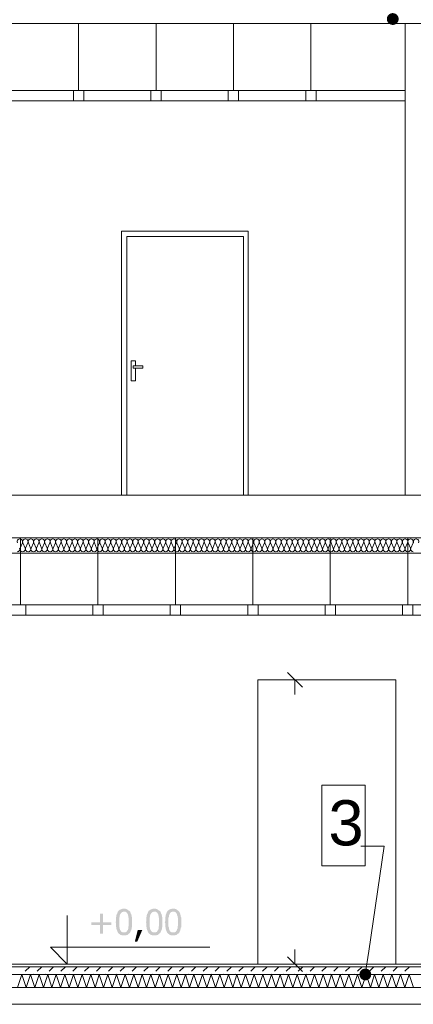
# Model space of a CAD drawing. Header units: millimetres. Extents: x 204754 to 499005, y -178579 to -103222.
# Tile 174 of 178: x 402583 to 405633, y -138877 to -131257. Entities that reach past the tile are written whole.
import ezdxf

# ---------------------------------------------------------------- set-up
doc = ezdxf.new("R2010")
doc.units = ezdxf.units.MM
doc.header["$MEASUREMENT"] = 0
doc.layers.get('0').update_dxf_attribs({"color": 252, "lineweight": 5})
for name, color, linetype, lineweight in [('830-G Teksty Etykiety_Nr_pióra__3', 252, 'Continuous', 5), ('Nowe_220-A Ściany', 252, 'Continuous', 5), ('Nowe_220-A Ściany_Nr_pióra__1', 252, 'Continuous', 5), ('Nowe_220-A Ściany_Nr_pióra__141', 252, 'Continuous', 5), ('Nowe_220-A Ściany_Nr_pióra__174', 252, 'Continuous', 5), ('Nowe_320-W Umeblowanie_Nr_pióra__103', 252, 'Continuous', 5), ('Nowe_820-G Rysunki Obrazki_Nr_pióra__1', 252, 'Continuous', 5), ('Nowe_820-G Rysunki Obrazki_Nr_pióra__3', 252, 'Continuous', 5), ('Nowe_Nowe_220(1)-A Ściany zewnętrzne_Nr_pióra__3', 252, 'Continuous', 5)]:
    doc.layers.add(name, color=color, linetype=linetype, lineweight=lineweight)
doc.styles.add('GENERATED_STYLE_1', font='arial.ttf')

# ---------------------------------------------------------------- blocks, each defined once
blk = doc.blocks.new('podkład 20251118')
at = {"layer": 'Nowe_820-G Rysunki Obrazki_Nr_pióra__1', "linetype": 'Continuous', "lineweight": 5}
for points in [[(403389.7, -138137.5), (403380.2, -138137.5), (403377, -138140.6), (403370.6, -138140.6), (403364.3, -138143.8), (403361.1, -138143.8), (403357.9, -138147), (403354.8, -138150.2), (403348.4, -138153.3), (403345.2, -138159.7), (403342.1, -138162.9), (403342.1, -138166), (403338.9, -138169.2), (403338.9, -138175.6), (403335.7, -138178.7), (403335.7, -138181.9), (403332.5, -138188.3), (403332.5, -138197.8), (403329.3, -138204.2), (403329.3, -138235.9), (403326.2, -138242.3), (403329.3, -138248.6), (403329.3, -138277.2), (403332.5, -138283.6), (403332.5, -138293.1), (403335.7, -138299.4), (403335.7, -138302.6), (403338.9, -138309), (403338.9, -138312.1), (403342.1, -138315.3), (403342.1, -138318.5), (403345.2, -138324.8), (403389.7, -138321.7), (403380.2, -138321.7), (403377, -138318.5), (403373.8, -138318.5), (403370.6, -138315.3), (403367.5, -138312.1), (403364.3, -138305.8), (403361.1, -138302.6), (403361.1, -138299.4), (403357.9, -138293.1), (403357.9, -138283.6), (403354.8, -138277.2), (403354.8, -138207.3), (403357.9, -138201), (403357.9, -138191.4), (403361.1, -138185.1), (403361.1, -138181.9), (403364.3, -138178.7), (403367.5, -138172.4), (403370.6, -138169.2), (403373.8, -138166), (403377, -138162.9), (403380.2, -138162.9), (403386.5, -138159.7), (403437.3, -138159.7), (403434.2, -138156.5), (403431, -138153.3), (403424.6, -138150.2), (403421.5, -138147), (403418.3, -138143.8), (403411.9, -138140.6), (403408.8, -138140.6), (403402.4, -138137.5), (403396, -138137.5)], [(403624.7, -138137.5), (403615.2, -138137.5), (403612, -138140.6), (403605.7, -138140.6), (403599.3, -138143.8), (403596.1, -138143.8), (403593, -138147), (403589.8, -138150.2), (403583.4, -138153.3), (403580.3, -138159.7), (403577.1, -138162.9), (403577.1, -138166), (403573.9, -138169.2), (403573.9, -138175.6), (403570.7, -138178.7), (403570.7, -138181.9), (403567.6, -138188.3), (403567.6, -138197.8), (403564.4, -138204.2), (403564.4, -138235.9), (403561.2, -138242.3), (403564.4, -138248.6), (403564.4, -138277.2), (403567.6, -138283.6), (403567.6, -138293.1), (403570.7, -138299.4), (403570.7, -138302.6), (403573.9, -138309), (403573.9, -138312.1), (403577.1, -138315.3), (403577.1, -138318.5), (403580.3, -138324.8), (403624.7, -138321.7), (403615.2, -138321.7), (403612, -138318.5), (403608.8, -138318.5), (403605.7, -138315.3), (403602.5, -138312.1), (403599.3, -138305.8), (403596.1, -138302.6), (403596.1, -138299.4), (403593, -138293.1), (403593, -138283.6), (403589.8, -138277.2), (403589.8, -138207.3), (403593, -138201), (403593, -138191.4), (403596.1, -138185.1), (403596.1, -138181.9), (403599.3, -138178.7), (403602.5, -138172.4), (403605.7, -138169.2), (403608.8, -138166), (403612, -138162.9), (403615.2, -138162.9), (403621.6, -138159.7), (403672.4, -138159.7), (403669.2, -138156.5), (403666, -138153.3), (403659.7, -138150.2), (403656.5, -138147), (403653.3, -138143.8), (403647, -138140.6), (403643.8, -138140.6), (403637.4, -138137.5), (403631.1, -138137.5)], [(403770.8, -138137.5), (403761.3, -138137.5), (403758.1, -138140.6), (403751.8, -138140.6), (403745.4, -138143.8), (403742.2, -138143.8), (403739.1, -138147), (403735.9, -138150.2), (403729.5, -138153.3), (403726.4, -138159.7), (403723.2, -138162.9), (403723.2, -138166), (403720, -138169.2), (403720, -138175.6), (403716.8, -138178.7), (403716.8, -138181.9), (403713.7, -138188.3), (403713.7, -138197.8), (403710.5, -138204.2), (403710.5, -138235.9), (403707.3, -138242.3), (403710.5, -138248.6), (403710.5, -138277.2), (403713.7, -138283.6), (403713.7, -138293.1), (403716.8, -138299.4), (403716.8, -138302.6), (403720, -138309), (403720, -138312.1), (403723.2, -138315.3), (403723.2, -138318.5), (403726.4, -138324.8), (403770.8, -138321.7), (403761.3, -138321.7), (403758.1, -138318.5), (403755, -138318.5), (403751.8, -138315.3), (403748.6, -138312.1), (403745.4, -138305.8), (403742.2, -138302.6), (403742.2, -138299.4), (403739.1, -138293.1), (403739.1, -138283.6), (403735.9, -138277.2), (403735.9, -138207.3), (403739.1, -138201), (403739.1, -138191.4), (403742.2, -138185.1), (403742.2, -138181.9), (403745.4, -138178.7), (403748.6, -138172.4), (403751.8, -138169.2), (403755, -138166), (403758.1, -138162.9), (403761.3, -138162.9), (403767.7, -138159.7), (403818.5, -138159.7), (403815.3, -138156.5), (403812.1, -138153.3), (403805.8, -138150.2), (403802.6, -138147), (403799.4, -138143.8), (403793.1, -138140.6), (403789.9, -138140.6), (403783.5, -138137.5), (403777.2, -138137.5)], [(403227.7, -138175.6), (403205.5, -138175.6), (403205.5, -138242.3), (403138.8, -138242.3), (403138.8, -138264.5), (403205.5, -138264.5), (403205.5, -138331.2), (403227.7, -138331.2), (403227.7, -138264.5), (403294.4, -138264.5), (403294.4, -138242.3), (403227.7, -138242.3)], [(403389.7, -138321.7), (403345.2, -138324.8), (403348.4, -138328), (403351.6, -138331.2), (403357.9, -138334.4), (403361.1, -138337.5), (403364.3, -138340.7), (403370.6, -138340.7), (403373.8, -138343.9), (403405.6, -138343.9), (403411.9, -138340.7), (403418.3, -138340.7), (403421.5, -138337.5), (403424.6, -138334.4), (403427.8, -138331.2), (403434.2, -138328), (403437.3, -138324.8), (403440.5, -138318.5), (403440.5, -138315.3), (403443.7, -138312.1), (403443.7, -138309), (403446.9, -138305.8), (403446.9, -138299.4), (403450, -138296.3), (403450, -138283.6), (403453.2, -138280.4), (403453.2, -138204.2), (403450, -138197.8), (403450, -138188.3), (403446.9, -138185.1), (403446.9, -138178.7), (403443.7, -138175.6), (403443.7, -138172.4), (403440.5, -138166), (403440.5, -138162.9), (403437.3, -138159.7), (403399.2, -138159.7), (403405.6, -138162.9), (403408.8, -138166), (403411.9, -138166), (403415.1, -138172.4), (403418.3, -138175.6), (403421.5, -138181.9), (403421.5, -138188.3), (403424.6, -138194.6), (403424.6, -138207.3), (403427.8, -138207.3), (403427.8, -138270.9), (403424.6, -138277.2), (403424.6, -138293.1), (403421.5, -138296.3), (403421.5, -138302.6), (403418.3, -138305.8), (403415.1, -138309), (403411.9, -138315.3), (403408.8, -138318.5), (403405.6, -138318.5), (403402.4, -138321.7)], [(403624.7, -138321.7), (403580.3, -138324.8), (403583.4, -138328), (403586.6, -138331.2), (403593, -138334.4), (403596.1, -138337.5), (403599.3, -138340.7), (403605.7, -138340.7), (403608.8, -138343.9), (403640.6, -138343.9), (403647, -138340.7), (403653.3, -138340.7), (403656.5, -138337.5), (403659.7, -138334.4), (403662.8, -138331.2), (403669.2, -138328), (403672.4, -138324.8), (403675.5, -138318.5), (403675.5, -138315.3), (403678.7, -138312.1), (403678.7, -138309), (403681.9, -138305.8), (403681.9, -138299.4), (403685.1, -138296.3), (403685.1, -138283.6), (403688.3, -138280.4), (403688.3, -138204.2), (403685.1, -138197.8), (403685.1, -138188.3), (403681.9, -138185.1), (403681.9, -138178.7), (403678.7, -138175.6), (403678.7, -138172.4), (403675.5, -138166), (403675.5, -138162.9), (403672.4, -138159.7), (403634.3, -138159.7), (403640.6, -138162.9), (403643.8, -138166), (403647, -138166), (403650.1, -138172.4), (403653.3, -138175.6), (403656.5, -138181.9), (403656.5, -138188.3), (403659.7, -138194.6), (403659.7, -138207.3), (403662.8, -138207.3), (403662.8, -138270.9), (403659.7, -138277.2), (403659.7, -138293.1), (403656.5, -138296.3), (403656.5, -138302.6), (403653.3, -138305.8), (403650.1, -138309), (403647, -138315.3), (403643.8, -138318.5), (403640.6, -138318.5), (403637.4, -138321.7)], [(403770.8, -138321.7), (403726.4, -138324.8), (403729.5, -138328), (403732.7, -138331.2), (403739.1, -138334.4), (403742.2, -138337.5), (403745.4, -138340.7), (403751.8, -138340.7), (403755, -138343.9), (403786.7, -138343.9), (403793.1, -138340.7), (403799.4, -138340.7), (403802.6, -138337.5), (403805.8, -138334.4), (403808.9, -138331.2), (403815.3, -138328), (403818.5, -138324.8), (403821.6, -138318.5), (403821.6, -138315.3), (403824.8, -138312.1), (403824.8, -138309), (403828, -138305.8), (403828, -138299.4), (403831.2, -138296.3), (403831.2, -138283.6), (403834.4, -138280.4), (403834.4, -138204.2), (403831.2, -138197.8), (403831.2, -138188.3), (403828, -138185.1), (403828, -138178.7), (403824.8, -138175.6), (403824.8, -138172.4), (403821.6, -138166), (403821.6, -138162.9), (403818.5, -138159.7), (403780.4, -138159.7), (403786.7, -138162.9), (403789.9, -138166), (403793.1, -138166), (403796.2, -138172.4), (403799.4, -138175.6), (403802.6, -138181.9), (403802.6, -138188.3), (403805.8, -138194.6), (403805.8, -138207.3), (403808.9, -138207.3), (403808.9, -138270.9), (403805.8, -138277.2), (403805.8, -138293.1), (403802.6, -138296.3), (403802.6, -138302.6), (403799.4, -138305.8), (403796.2, -138309), (403793.1, -138315.3), (403789.9, -138318.5), (403786.7, -138318.5), (403783.5, -138321.7)], [(403532.6, -138302.6), (403497.7, -138302.6), (403475.5, -138391.5), (403494.5, -138391.5)]]:
    blk.add_hatch(color=252, dxfattribs=at).paths.add_polyline_path(points)
at = {"color": 252, "linetype": 'Continuous', "lineweight": 5}
for p, q in [((404773, -136423.2), (404659, -136309.2)), ((404716, -136366.2), (404716, -136480.2)), ((404716, -138566.2), (404716, -138452.2)), ((404659, -138509.2), (404773, -138623.2)), ((405261, -138646.2), (405287.7, -138465.8))]:
    blk.add_line(p, q, dxfattribs=at)
at = {"color": 252, "lineweight": 5}
for p, q in [((404923.4, -137182.6), (405261, -137182.6)), ((404923.4, -137804.6), (404923.4, -137182.6)), ((405261, -137182.6), (405261, -137804.6)), ((405261, -137804.6), (404923.4, -137804.6))]:
    blk.add_line(p, q, dxfattribs=at)
at = {"color": 252, "linetype": 'Continuous', "lineweight": 5, "const_width": 45.6, "flags": 128}
for points in [[(405476.7, -131229.4, 1), (405470.1, -131274.5, 1)], [(405264.4, -138623.7, 1), (405257.7, -138668.8, 1)]]:
    blk.add_lwpolyline(points, format="xyb", close=True, dxfattribs=at)
at = {"layer": '830-G Teksty Etykiety_Nr_pióra__3', "color": 252, "linetype": 'Continuous', "lineweight": 5}
for p, q in [((404923.4, -137182.6), (405261, -137182.6)), ((404923.4, -137804.6), (404923.4, -137182.6)), ((405261, -137182.6), (405261, -137804.6)), ((405407.5, -137654.6), (405225.1, -137654.6)), ((405287.7, -138465.8), (405407.5, -137654.6)), ((405261, -137804.6), (404923.4, -137804.6))]:
    blk.add_line(p, q, dxfattribs=at)
at = {"layer": 'Nowe_220-A Ściany', "color": 252, "linetype": 'Continuous', "lineweight": 5}
for p, q in [((402626.6, -138621.2), (402661.6, -138586.2)), ((402718.5, -138621.2), (402753.5, -138586.2)), ((402810.4, -138621.2), (402845.4, -138586.2)), ((402902.4, -138621.2), (402937.4, -138586.2)), ((402994.3, -138621.2), (403029.3, -138586.2)), ((403086.2, -138621.2), (403121.2, -138586.2)), ((403178.1, -138621.2), (403213.1, -138586.2)), ((403270.1, -138621.2), (403305.1, -138586.2)), ((403362, -138621.2), (403397, -138586.2)), ((403453.9, -138621.2), (403488.9, -138586.2)), ((403545.8, -138621.2), (403580.8, -138586.2)), ((403637.8, -138621.2), (403672.7, -138586.2)), ((403729.7, -138621.2), (403764.7, -138586.2)), ((403821.6, -138621.2), (403856.6, -138586.2)), ((403913.5, -138621.2), (403948.5, -138586.2)), ((404005.5, -138621.2), (404040.4, -138586.2)), ((404097.4, -138621.2), (404132.4, -138586.2)), ((404189.3, -138621.2), (404224.3, -138586.2)), ((404281.2, -138621.2), (404316.2, -138586.2)), ((404373.2, -138621.2), (404408.1, -138586.2)), ((404465.1, -138621.2), (404500.1, -138586.2)), ((404557, -138621.2), (404592, -138586.2)), ((404648.9, -138621.2), (404683.9, -138586.2)), ((404740.9, -138621.2), (404775.8, -138586.2)), ((404832.8, -138621.2), (404867.8, -138586.2)), ((404924.7, -138621.2), (404959.7, -138586.2)), ((405016.6, -138621.2), (405051.6, -138586.2)), ((405108.5, -138621.2), (405143.5, -138586.2)), ((405200.5, -138621.2), (405235.5, -138586.2)), ((405292.4, -138621.2), (405327.4, -138586.2)), ((405384.3, -138621.2), (405419.3, -138586.2)), ((405476.2, -138621.2), (405511.2, -138586.2)), ((405568.2, -138621.2), (405603.1, -138586.2)), ((402601.6, -138646.2), (402603.6, -138644.2)), ((402693.5, -138646.2), (402695.5, -138644.2)), ((402785.4, -138646.2), (402787.5, -138644.2)), ((402877.4, -138646.2), (402879.4, -138644.2)), ((402969.3, -138646.2), (402971.3, -138644.2)), ((403061.2, -138646.2), (403063.2, -138644.2)), ((403153.1, -138646.2), (403155.2, -138644.2)), ((403245.1, -138646.2), (403247.1, -138644.2)), ((403337, -138646.2), (403339, -138644.2)), ((403428.9, -138646.2), (403430.9, -138644.2)), ((403520.8, -138646.2), (403522.9, -138644.2)), ((403612.7, -138646.2), (403614.8, -138644.2)), ((403704.7, -138646.2), (403706.7, -138644.2)), ((403796.6, -138646.2), (403798.6, -138644.2)), ((403888.5, -138646.2), (403890.6, -138644.2)), ((403980.4, -138646.2), (403982.5, -138644.2)), ((404072.4, -138646.2), (404074.4, -138644.2)), ((404164.3, -138646.2), (404166.3, -138644.2)), ((404256.2, -138646.2), (404258.3, -138644.2)), ((404348.1, -138646.2), (404350.2, -138644.2)), ((404440.1, -138646.2), (404442.1, -138644.2)), ((404532, -138646.2), (404534, -138644.2)), ((404623.9, -138646.2), (404625.9, -138644.2)), ((404715.8, -138646.2), (404717.9, -138644.2)), ((404807.8, -138646.2), (404809.8, -138644.2)), ((404899.7, -138646.2), (404901.7, -138644.2)), ((404991.6, -138646.2), (404993.6, -138644.2)), ((405083.5, -138646.2), (405085.6, -138644.2)), ((405175.5, -138646.2), (405177.5, -138644.2)), ((405267.4, -138646.2), (405269.4, -138644.2)), ((405359.3, -138646.2), (405361.3, -138644.2)), ((405451.2, -138646.2), (405453.3, -138644.2)), ((405543.1, -138646.2), (405545.2, -138644.2))]:
    blk.add_line(p, q, dxfattribs=at)
at = {"layer": 'Nowe_220-A Ściany_Nr_pióra__1', "color": 252, "linetype": 'Continuous', "lineweight": 5}
for p, q in [((410494.7, -138566.2), (401106, -138566.2)), ((410494.7, -138646.2), (401106, -138646.2)), ((401106, -138746.2), (410494.7, -138746.2))]:
    blk.add_line(p, q, dxfattribs=at)
at = {"layer": 'Nowe_220-A Ściany_Nr_pióra__141', "color": 252, "linetype": 'Continuous', "lineweight": 5}
blk.add_line((410494.7, -138586.2), (401106, -138586.2), dxfattribs=at)
at = {"layer": 'Nowe_220-A Ściany_Nr_pióra__174', "color": 252, "linetype": 'Continuous', "lineweight": 5}
for p, q in [((402600, -138646.2), (402566.7, -138746.2)), ((402633.3, -138746.2), (402600, -138646.2)), ((402666.7, -138646.2), (402633.3, -138746.2)), ((402700, -138746.2), (402666.7, -138646.2)), ((402733.3, -138646.2), (402700, -138746.2)), ((402766.7, -138746.2), (402733.3, -138646.2)), ((402800, -138646.2), (402766.7, -138746.2)), ((402833.3, -138746.2), (402800, -138646.2)), ((402866.7, -138646.2), (402833.3, -138746.2)), ((402900, -138746.2), (402866.7, -138646.2)), ((402933.3, -138646.2), (402900, -138746.2)), ((402966.7, -138746.2), (402933.3, -138646.2)), ((403000, -138646.2), (402966.7, -138746.2)), ((403033.3, -138746.2), (403000, -138646.2)), ((403066.7, -138646.2), (403033.3, -138746.2)), ((403100, -138746.2), (403066.7, -138646.2)), ((403133.3, -138646.2), (403100, -138746.2)), ((403166.7, -138746.2), (403133.3, -138646.2)), ((403200, -138646.2), (403166.7, -138746.2)), ((403233.3, -138746.2), (403200, -138646.2)), ((403266.7, -138646.2), (403233.3, -138746.2)), ((403300, -138746.2), (403266.7, -138646.2)), ((403333.3, -138646.2), (403300, -138746.2)), ((403366.7, -138746.2), (403333.3, -138646.2)), ((403400, -138646.2), (403366.7, -138746.2)), ((403433.3, -138746.2), (403400, -138646.2)), ((403466.7, -138646.2), (403433.3, -138746.2)), ((403500, -138746.2), (403466.7, -138646.2)), ((403533.3, -138646.2), (403500, -138746.2)), ((403566.7, -138746.2), (403533.3, -138646.2)), ((403600, -138646.2), (403566.7, -138746.2)), ((403633.3, -138746.2), (403600, -138646.2)), ((403666.7, -138646.2), (403633.3, -138746.2)), ((403700, -138746.2), (403666.7, -138646.2)), ((403733.3, -138646.2), (403700, -138746.2)), ((403766.7, -138746.2), (403733.3, -138646.2)), ((403800, -138646.2), (403766.7, -138746.2)), ((403833.3, -138746.2), (403800, -138646.2)), ((403866.7, -138646.2), (403833.3, -138746.2)), ((403900, -138746.2), (403866.7, -138646.2)), ((403933.3, -138646.2), (403900, -138746.2)), ((403966.7, -138746.2), (403933.3, -138646.2)), ((404000, -138646.2), (403966.7, -138746.2)), ((404033.3, -138746.2), (404000, -138646.2)), ((404066.7, -138646.2), (404033.3, -138746.2)), ((404100, -138746.2), (404066.7, -138646.2)), ((404133.3, -138646.2), (404100, -138746.2)), ((404166.7, -138746.2), (404133.3, -138646.2)), ((404200, -138646.2), (404166.7, -138746.2)), ((404233.3, -138746.2), (404200, -138646.2)), ((404266.7, -138646.2), (404233.3, -138746.2)), ((404300, -138746.2), (404266.7, -138646.2)), ((404333.3, -138646.2), (404300, -138746.2)), ((404366.7, -138746.2), (404333.3, -138646.2)), ((404400, -138646.2), (404366.7, -138746.2)), ((404433.3, -138746.2), (404400, -138646.2)), ((404466.7, -138646.2), (404433.3, -138746.2)), ((404500, -138746.2), (404466.7, -138646.2)), ((404533.3, -138646.2), (404500, -138746.2)), ((404566.7, -138746.2), (404533.3, -138646.2)), ((404600, -138646.2), (404566.7, -138746.2)), ((404633.3, -138746.2), (404600, -138646.2)), ((404666.7, -138646.2), (404633.3, -138746.2)), ((404700, -138746.2), (404666.7, -138646.2)), ((404733.3, -138646.2), (404700, -138746.2)), ((404766.7, -138746.2), (404733.3, -138646.2)), ((404800, -138646.2), (404766.7, -138746.2)), ((404833.3, -138746.2), (404800, -138646.2)), ((404866.7, -138646.2), (404833.3, -138746.2)), ((404900, -138746.2), (404866.7, -138646.2)), ((404933.3, -138646.2), (404900, -138746.2)), ((404966.7, -138746.2), (404933.3, -138646.2)), ((405000, -138646.2), (404966.7, -138746.2)), ((405033.3, -138746.2), (405000, -138646.2)), ((405066.7, -138646.2), (405033.3, -138746.2)), ((405100, -138746.2), (405066.7, -138646.2)), ((405133.3, -138646.2), (405100, -138746.2)), ((405166.7, -138746.2), (405133.3, -138646.2)), ((405200, -138646.2), (405166.7, -138746.2)), ((405233.3, -138746.2), (405200, -138646.2)), ((405266.7, -138646.2), (405233.3, -138746.2)), ((405300, -138746.2), (405266.7, -138646.2)), ((405333.3, -138646.2), (405300, -138746.2)), ((405366.7, -138746.2), (405333.3, -138646.2)), ((405400, -138646.2), (405366.7, -138746.2)), ((405433.3, -138746.2), (405400, -138646.2)), ((405466.7, -138646.2), (405433.3, -138746.2)), ((405500, -138746.2), (405466.7, -138646.2)), ((405533.3, -138646.2), (405500, -138746.2)), ((405566.7, -138746.2), (405533.3, -138646.2)), ((405600, -138646.2), (405566.7, -138746.2)), ((405633.3, -138746.2), (405600, -138646.2))]:
    blk.add_line(p, q, dxfattribs=at)
at = {"layer": 'Nowe_320-W Umeblowanie_Nr_pióra__103', "color": 252, "linetype": 'Continuous', "lineweight": 5}
for p, q in [((402603.9, -135306), (402586.2, -135346.4)), ((402625.3, -135346.4), (402607.5, -135306)), ((402646.6, -135306), (402628.8, -135346.4)), ((402667.9, -135346.4), (402650.2, -135306)), ((402689.2, -135306), (402671.5, -135346.4)), ((402710.5, -135346.4), (402692.8, -135306)), ((402731.8, -135306), (402714.1, -135346.4)), ((402753.2, -135346.4), (402735.4, -135306)), ((402774.5, -135306), (402756.7, -135346.4)), ((402795.8, -135346.4), (402778.1, -135306)), ((402817.1, -135306), (402799.4, -135346.4)), ((402838.4, -135346.4), (402820.7, -135306)), ((402859.8, -135306), (402842, -135346.4)), ((402881.1, -135346.4), (402863.3, -135306)), ((402902.4, -135306), (402884.7, -135346.4)), ((402923.7, -135346.4), (402906, -135306)), ((402945, -135306), (402927.3, -135346.4)), ((402966.3, -135346.4), (402948.6, -135306)), ((402987.7, -135306), (402969.9, -135346.4)), ((403009, -135346.4), (402991.2, -135306)), ((403030.3, -135306), (403012.6, -135346.4)), ((403051.6, -135346.4), (403033.9, -135306)), ((403072.9, -135306), (403055.2, -135346.4)), ((403094.3, -135346.4), (403076.5, -135306)), ((403115.6, -135306), (403097.8, -135346.4)), ((403136.9, -135346.4), (403119.2, -135306)), ((403158.2, -135306), (403140.5, -135346.4)), ((403179.5, -135346.4), (403161.8, -135306)), ((403200.8, -135306), (403183.1, -135346.4)), ((403222.2, -135346.4), (403204.4, -135306)), ((403243.5, -135306), (403225.7, -135346.4)), ((403264.8, -135346.4), (403247.1, -135306)), ((403286.1, -135306), (403268.4, -135346.4)), ((403307.4, -135346.4), (403289.7, -135306)), ((403328.8, -135306), (403311, -135346.4)), ((403350.1, -135346.4), (403332.3, -135306)), ((403371.4, -135306), (403353.7, -135346.4)), ((403392.7, -135346.4), (403375, -135306)), ((403414, -135306), (403396.3, -135346.4)), ((403435.3, -135346.4), (403417.6, -135306)), ((403456.7, -135306), (403438.9, -135346.4)), ((403478, -135346.4), (403460.2, -135306)), ((403499.3, -135306), (403481.6, -135346.4)), ((403520.6, -135346.4), (403502.9, -135306)), ((403541.9, -135306), (403524.2, -135346.4)), ((403563.3, -135346.4), (403545.5, -135306)), ((403584.6, -135306), (403566.8, -135346.4)), ((403605.9, -135346.4), (403588.2, -135306)), ((403627.2, -135306), (403609.5, -135346.4)), ((403648.5, -135346.4), (403630.8, -135306)), ((403669.8, -135306), (403652.1, -135346.4)), ((403691.2, -135346.4), (403673.4, -135306)), ((403712.5, -135306), (403694.7, -135346.4)), ((403733.8, -135346.4), (403716.1, -135306)), ((403755.1, -135306), (403737.4, -135346.4)), ((403776.4, -135346.4), (403758.7, -135306)), ((403797.8, -135306), (403780, -135346.4)), ((403819.1, -135346.4), (403801.3, -135306)), ((403840.4, -135306), (403822.7, -135346.4)), ((403861.7, -135346.4), (403844, -135306)), ((403883, -135306), (403865.3, -135346.4)), ((403904.4, -135346.4), (403886.6, -135306)), ((403925.7, -135306), (403907.9, -135346.4)), ((403947, -135346.4), (403929.3, -135306)), ((403968.3, -135306), (403950.6, -135346.4)), ((403989.6, -135346.4), (403971.9, -135306)), ((404010.9, -135306), (403993.2, -135346.4)), ((404032.3, -135346.4), (404014.5, -135306)), ((404053.6, -135306), (404035.8, -135346.4)), ((404074.9, -135346.4), (404057.2, -135306)), ((404096.2, -135306), (404078.5, -135346.4)), ((404117.5, -135346.4), (404099.8, -135306)), ((404138.9, -135306), (404121.1, -135346.4)), ((404160.2, -135346.4), (404142.4, -135306)), ((404181.5, -135306), (404163.8, -135346.4)), ((404202.8, -135346.4), (404185.1, -135306)), ((404224.1, -135306), (404206.4, -135346.4)), ((404245.4, -135346.4), (404227.7, -135306)), ((404266.8, -135306), (404249, -135346.4)), ((404288.1, -135346.4), (404270.3, -135306)), ((404309.4, -135306), (404291.7, -135346.4)), ((404330.7, -135346.4), (404313, -135306)), ((404352, -135306), (404334.3, -135346.4)), ((404373.4, -135346.4), (404355.6, -135306)), ((404394.7, -135306), (404376.9, -135346.4)), ((404416, -135346.4), (404398.3, -135306)), ((404437.3, -135306), (404419.6, -135346.4)), ((404458.6, -135346.4), (404440.9, -135306)), ((404479.9, -135306), (404462.2, -135346.4)), ((404501.3, -135346.4), (404483.5, -135306)), ((404522.6, -135306), (404504.8, -135346.4)), ((404543.9, -135346.4), (404526.2, -135306)), ((404565.2, -135306), (404547.5, -135346.4)), ((404586.5, -135346.4), (404568.8, -135306)), ((404607.9, -135306), (404590.1, -135346.4)), ((404629.2, -135346.4), (404611.4, -135306)), ((404650.5, -135306), (404632.8, -135346.4)), ((404671.8, -135346.4), (404654.1, -135306)), ((404693.1, -135306), (404675.4, -135346.4)), ((404714.4, -135346.4), (404696.7, -135306)), ((404735.8, -135306), (404718, -135346.4)), ((404757.1, -135346.4), (404739.3, -135306)), ((404778.4, -135306), (404760.7, -135346.4)), ((404799.7, -135346.4), (404782, -135306)), ((404821, -135306), (404803.3, -135346.4)), ((404842.4, -135346.4), (404824.6, -135306)), ((404863.7, -135306), (404845.9, -135346.4)), ((404885, -135346.4), (404867.3, -135306)), ((404906.3, -135306), (404888.6, -135346.4)), ((404927.6, -135346.4), (404909.9, -135306)), ((404948.9, -135306), (404931.2, -135346.4)), ((404970.3, -135346.4), (404952.5, -135306)), ((404991.6, -135306), (404973.8, -135346.4)), ((405012.9, -135346.4), (404995.2, -135306)), ((405034.2, -135306), (405016.5, -135346.4)), ((405055.5, -135346.4), (405037.8, -135306)), ((405076.9, -135306), (405059.1, -135346.4)), ((405098.2, -135346.4), (405080.4, -135306)), ((405119.5, -135306), (405101.8, -135346.4)), ((405140.8, -135346.4), (405123.1, -135306)), ((405162.1, -135306), (405144.4, -135346.4)), ((405183.5, -135346.4), (405165.7, -135306)), ((405204.8, -135306), (405187, -135346.4)), ((405226.1, -135346.4), (405208.4, -135306)), ((405247.4, -135306), (405229.7, -135346.4)), ((405268.7, -135346.4), (405251, -135306)), ((405290, -135306), (405272.3, -135346.4)), ((405311.4, -135346.4), (405293.6, -135306)), ((405332.7, -135306), (405314.9, -135346.4)), ((405354, -135346.4), (405336.3, -135306)), ((405375.3, -135306), (405357.6, -135346.4)), ((405396.6, -135346.4), (405378.9, -135306)), ((405418, -135306), (405400.2, -135346.4)), ((405439.3, -135346.4), (405421.5, -135306)), ((405460.6, -135306), (405442.9, -135346.4)), ((405481.9, -135346.4), (405464.2, -135306)), ((405503.2, -135306), (405485.5, -135346.4)), ((405524.5, -135346.4), (405506.8, -135306)), ((405545.9, -135306), (405528.1, -135346.4)), ((405567.2, -135346.4), (405549.4, -135306)), ((405588.5, -135306), (405570.8, -135346.4)), ((405609.8, -135346.4), (405592.1, -135306)), ((405631.1, -135306), (405613.4, -135346.4))]:
    blk.add_line(p, q, dxfattribs=at)
at = {"layer": 'Nowe_320-W Umeblowanie_Nr_pióra__103', "color": 252, "linetype": 'Continuous', "lineweight": 5, "extrusion": (0, 0, -1)}
for centre, start_param, end_param in [((402584.4, -135297.5), 4.299595, 8.266775), ((402627, -135297.5), 4.299595, 8.266775), ((402669.7, -135297.5), 4.299595, 8.266775), ((402712.3, -135297.5), 4.299595, 8.266775), ((402755, -135297.5), 4.299595, 8.266775), ((402797.6, -135297.5), 4.299595, 8.266775), ((402840.2, -135297.5), 4.299595, 8.266775), ((402882.9, -135297.5), 4.299595, 8.266775), ((402925.5, -135297.5), 4.299595, 8.266775), ((402968.1, -135297.5), 4.299595, 8.266775), ((403010.8, -135297.5), 4.299595, 8.266775), ((403053.4, -135297.5), 4.299595, 8.266775), ((403096, -135297.5), 4.299595, 8.266775), ((403138.7, -135297.5), 4.299595, 8.266775), ((403181.3, -135297.5), 4.299595, 8.266775), ((403224, -135297.5), 4.299595, 8.266775), ((403266.6, -135297.5), 4.299595, 8.266775), ((403309.2, -135297.5), 4.299595, 8.266775), ((403351.9, -135297.5), 4.299595, 8.266775), ((403394.5, -135297.5), 4.299595, 8.266775), ((403437.1, -135297.5), 4.299595, 8.266775), ((403479.8, -135297.5), 4.299595, 8.266775), ((403522.4, -135297.5), 4.299595, 8.266775), ((403565, -135297.5), 4.299595, 8.266775), ((403607.7, -135297.5), 4.299595, 8.266775), ((403650.3, -135297.5), 4.299595, 8.266775), ((403693, -135297.5), 4.299595, 8.266775), ((403735.6, -135297.5), 4.299595, 8.266775), ((403778.2, -135297.5), 4.299595, 8.266775), ((403820.9, -135297.5), 4.299595, 8.266775), ((403863.5, -135297.5), 4.299595, 8.266775), ((403906.1, -135297.5), 4.299595, 8.266775), ((403948.8, -135297.5), 4.299595, 8.266775), ((403991.4, -135297.5), 4.299595, 8.266775), ((404034.1, -135297.5), 4.299595, 8.266775), ((404076.7, -135297.5), 4.299595, 8.266775), ((404119.3, -135297.5), 4.299595, 8.266775), ((404162, -135297.5), 4.299595, 8.266775), ((404204.6, -135297.5), 4.299595, 8.266775), ((404247.2, -135297.5), 4.299595, 8.266775), ((404289.9, -135297.5), 4.299595, 8.266775), ((404332.5, -135297.5), 4.299595, 8.266775), ((404375.1, -135297.5), 4.299595, 8.266775), ((404417.8, -135297.5), 4.299595, 8.266775), ((404460.4, -135297.5), 4.299595, 8.266775), ((404503.1, -135297.5), 4.299595, 8.266775), ((404545.7, -135297.5), 4.299595, 8.266775), ((404588.3, -135297.5), 4.299595, 8.266775), ((404631, -135297.5), 4.299595, 8.266775), ((404673.6, -135297.5), 4.299595, 8.266775), ((404716.2, -135297.5), 4.299595, 8.266775), ((404758.9, -135297.5), 4.299595, 8.266775), ((404801.5, -135297.5), 4.299595, 8.266775), ((404844.1, -135297.5), 4.299595, 8.266775), ((404886.8, -135297.5), 4.299595, 8.266775), ((404929.4, -135297.5), 4.299595, 8.266775), ((404972.1, -135297.5), 4.299595, 8.266775), ((405014.7, -135297.5), 4.299595, 8.266775), ((405057.3, -135297.5), 4.299595, 8.266775), ((405100, -135297.5), 4.299595, 8.266775), ((405142.6, -135297.5), 4.299595, 8.266775), ((405185.2, -135297.5), 4.299595, 8.266775), ((405227.9, -135297.5), 4.299595, 8.266775), ((405270.5, -135297.5), 4.299595, 8.266775), ((405313.2, -135297.5), 4.299595, 8.266775), ((405355.8, -135297.5), 4.299595, 8.266775), ((405398.4, -135297.5), 4.299595, 8.266775), ((405441.1, -135297.5), 4.299595, 8.266775), ((405483.7, -135297.5), 4.299595, 8.266775), ((405526.3, -135297.5), 4.299595, 8.266775), ((405569, -135297.5), 4.299595, 8.266775), ((405611.6, -135297.5), 4.299595, 8.266775), ((405654.2, -135297.5), 4.299595, 8.266775), ((402563.1, -135354.9), 1.158003, 3.141593), ((402605.7, -135354.9), 3.141593, 5.125182), ((402605.7, -135354.9), 1.158003, 3.141593), ((402648.4, -135354.9), 3.141593, 5.125182), ((402648.4, -135354.9), 1.158003, 3.141593), ((402691, -135354.9), 3.141593, 5.125182), ((402691, -135354.9), 1.158003, 3.141593), ((402733.6, -135354.9), 3.141593, 5.125182), ((402733.6, -135354.9), 1.158003, 3.141593), ((402776.3, -135354.9), 3.141593, 5.125182), ((402776.3, -135354.9), 1.158003, 3.141593), ((402818.9, -135354.9), 3.141593, 5.125182), ((402818.9, -135354.9), 1.158003, 3.141593), ((402861.5, -135354.9), 3.141593, 5.125182), ((402861.5, -135354.9), 1.158003, 3.141593), ((402904.2, -135354.9), 3.141593, 5.125182), ((402904.2, -135354.9), 1.158003, 3.141593), ((402946.8, -135354.9), 3.141593, 5.125182), ((402946.8, -135354.9), 1.158003, 3.141593), ((402989.5, -135354.9), 3.141593, 5.125182), ((402989.5, -135354.9), 1.158003, 3.141593), ((403032.1, -135354.9), 3.141593, 5.125182), ((403032.1, -135354.9), 1.158003, 3.141593), ((403074.7, -135354.9), 3.141593, 5.125182), ((403074.7, -135354.9), 1.158003, 3.141593), ((403117.4, -135354.9), 3.141593, 5.125182), ((403117.4, -135354.9), 1.158003, 3.141593), ((403160, -135354.9), 3.141593, 5.125182), ((403160, -135354.9), 1.158003, 3.141593), ((403202.6, -135354.9), 3.141593, 5.125182), ((403202.6, -135354.9), 1.158003, 3.141593), ((403245.3, -135354.9), 3.141593, 5.125182), ((403245.3, -135354.9), 1.158003, 3.141593), ((403287.9, -135354.9), 3.141593, 5.125182), ((403287.9, -135354.9), 1.158003, 3.141593), ((403330.5, -135354.9), 3.141593, 5.125182), ((403330.5, -135354.9), 1.158003, 3.141593), ((403373.2, -135354.9), 3.141593, 5.125182), ((403373.2, -135354.9), 1.158003, 3.141593), ((403415.8, -135354.9), 3.141593, 5.125182), ((403415.8, -135354.9), 1.158003, 3.141593), ((403458.5, -135354.9), 3.141593, 5.125182), ((403458.5, -135354.9), 1.158003, 3.141593), ((403501.1, -135354.9), 3.141593, 5.125182), ((403501.1, -135354.9), 1.158003, 3.141593), ((403543.7, -135354.9), 3.141593, 5.125182), ((403543.7, -135354.9), 1.158003, 3.141593), ((403586.4, -135354.9), 3.141593, 5.125182), ((403586.4, -135354.9), 1.158003, 3.141593), ((403629, -135354.9), 3.141593, 5.125182), ((403629, -135354.9), 1.158003, 3.141593), ((403671.6, -135354.9), 3.141593, 5.125182), ((403671.6, -135354.9), 1.158003, 3.141593), ((403714.3, -135354.9), 3.141593, 5.125182), ((403714.3, -135354.9), 1.158003, 3.141593), ((403756.9, -135354.9), 3.141593, 5.125182), ((403756.9, -135354.9), 1.158003, 3.141593), ((403799.6, -135354.9), 3.141593, 5.125182), ((403799.6, -135354.9), 1.158003, 3.141593), ((403842.2, -135354.9), 3.141593, 5.125182), ((403842.2, -135354.9), 1.158003, 3.141593), ((403884.8, -135354.9), 3.141593, 5.125182), ((403884.8, -135354.9), 1.158003, 3.141593), ((403927.5, -135354.9), 3.141593, 5.125182), ((403927.5, -135354.9), 1.158003, 3.141593), ((403970.1, -135354.9), 3.141593, 5.125182), ((403970.1, -135354.9), 1.158003, 3.141593), ((404012.7, -135354.9), 3.141593, 5.125182), ((404012.7, -135354.9), 1.158003, 3.141593), ((404055.4, -135354.9), 3.141593, 5.125182), ((404055.4, -135354.9), 1.158003, 3.141593), ((404098, -135354.9), 3.141593, 5.125182), ((404098, -135354.9), 1.158003, 3.141593), ((404140.6, -135354.9), 3.141593, 5.125182), ((404140.6, -135354.9), 1.158003, 3.141593), ((404183.3, -135354.9), 3.141593, 5.125182), ((404183.3, -135354.9), 1.158003, 3.141593), ((404225.9, -135354.9), 3.141593, 5.125182), ((404225.9, -135354.9), 1.158003, 3.141593), ((404268.6, -135354.9), 3.141593, 5.125182), ((404268.6, -135354.9), 1.158003, 3.141593), ((404311.2, -135354.9), 3.141593, 5.125182), ((404311.2, -135354.9), 1.158003, 3.141593), ((404353.8, -135354.9), 3.141593, 5.125182), ((404353.8, -135354.9), 1.158003, 3.141593), ((404396.5, -135354.9), 3.141593, 5.125182), ((404396.5, -135354.9), 1.158003, 3.141593), ((404439.1, -135354.9), 3.141593, 5.125182), ((404439.1, -135354.9), 1.158003, 3.141593), ((404481.7, -135354.9), 3.141593, 5.125182), ((404481.7, -135354.9), 1.158003, 3.141593), ((404524.4, -135354.9), 3.141593, 5.125182), ((404524.4, -135354.9), 1.158003, 3.141593), ((404567, -135354.9), 3.141593, 5.125182), ((404567, -135354.9), 1.158003, 3.141593), ((404609.6, -135354.9), 3.141593, 5.125182), ((404609.6, -135354.9), 1.158003, 3.141593), ((404652.3, -135354.9), 3.141593, 5.125182), ((404652.3, -135354.9), 1.158003, 3.141593), ((404694.9, -135354.9), 3.141593, 5.125182), ((404694.9, -135354.9), 1.158003, 3.141593), ((404737.6, -135354.9), 3.141593, 5.125182), ((404737.6, -135354.9), 1.158003, 3.141593), ((404780.2, -135354.9), 3.141593, 5.125182), ((404780.2, -135354.9), 1.158003, 3.141593), ((404822.8, -135354.9), 3.141593, 5.125182), ((404822.8, -135354.9), 1.158003, 3.141593), ((404865.5, -135354.9), 3.141593, 5.125182), ((404865.5, -135354.9), 1.158003, 3.141593), ((404908.1, -135354.9), 3.141593, 5.125182), ((404908.1, -135354.9), 1.158003, 3.141593), ((404950.7, -135354.9), 3.141593, 5.125182), ((404950.7, -135354.9), 1.158003, 3.141593), ((404993.4, -135354.9), 3.141593, 5.125182), ((404993.4, -135354.9), 1.158003, 3.141593), ((405036, -135354.9), 3.141593, 5.125182), ((405036, -135354.9), 1.158003, 3.141593), ((405078.6, -135354.9), 3.141593, 5.125182), ((405078.6, -135354.9), 1.158003, 3.141593), ((405121.3, -135354.9), 3.141593, 5.125182), ((405121.3, -135354.9), 1.158003, 3.141593), ((405163.9, -135354.9), 3.141593, 5.125182), ((405163.9, -135354.9), 1.158003, 3.141593), ((405206.6, -135354.9), 3.141593, 5.125182), ((405206.6, -135354.9), 1.158003, 3.141593), ((405249.2, -135354.9), 3.141593, 5.125182), ((405249.2, -135354.9), 1.158003, 3.141593), ((405291.8, -135354.9), 3.141593, 5.125182), ((405291.8, -135354.9), 1.158003, 3.141593), ((405334.5, -135354.9), 3.141593, 5.125182), ((405334.5, -135354.9), 1.158003, 3.141593), ((405377.1, -135354.9), 3.141593, 5.125182), ((405377.1, -135354.9), 1.158003, 3.141593), ((405419.7, -135354.9), 3.141593, 5.125182), ((405419.7, -135354.9), 1.158003, 3.141593), ((405462.4, -135354.9), 3.141593, 5.125182), ((405462.4, -135354.9), 1.158003, 3.141593), ((405505, -135354.9), 3.141593, 5.125182), ((405505, -135354.9), 1.158003, 3.141593), ((405547.7, -135354.9), 3.141593, 5.125182), ((405547.7, -135354.9), 1.158003, 3.141593), ((405590.3, -135354.9), 3.141593, 5.125182), ((405590.3, -135354.9), 1.158003, 3.141593), ((405632.9, -135354.9), 3.141593, 5.125182)]:
    blk.add_ellipse(centre, major_axis=(0, 21.3), ratio=0.99763, start_param=start_param, end_param=end_param, dxfattribs=at)
at = {"layer": 'Nowe_820-G Rysunki Obrazki_Nr_pióra__1', "color": 252, "linetype": 'Continuous', "lineweight": 5}
for p, q in [((408319, -135266.2), (400175.4, -135266.2)), ((408319, -135386.2), (400175.4, -135386.2))]:
    blk.add_line(p, q, dxfattribs=at)
at = {"layer": 'Nowe_820-G Rysunki Obrazki_Nr_pióra__3', "color": 252, "linetype": 'Continuous', "lineweight": 5}
for p, q in [((401493.5, -131286.2), (409789.6, -131286.2)), ((405569.7, -131286.2), (405569.7, -134936.2)), ((403372.9, -132894), (404354.4, -132894)), ((403372.9, -132894), (403372.9, -134936.2)), ((404354.4, -132894), (404354.4, -134936.2)), ((403414.2, -132935.3), (404316.3, -132935.3)), ((403414.2, -132935.3), (403414.2, -134936.2)), ((404316.3, -132935.3), (404316.3, -134936.2)), ((403480.9, -133897.6), (403446, -133897.6)), ((403446, -133897.6), (403446, -134053.3)), ((403461.9, -133954.8), (403461.9, -133935.8)), ((403461.9, -133935.8), (403538.1, -133935.8)), ((403538.1, -133954.8), (403461.9, -133954.8)), ((403480.9, -133935.7), (403480.9, -133897.6)), ((403480.9, -134053.3), (403480.9, -133954.8)), ((403538.1, -133935.8), (403538.1, -133954.8)), ((403446, -134053.3), (403480.9, -134053.3)), ((410094.5, -134936.2), (399035.2, -134936.2)), ((401106, -135266.2), (410094.5, -135266.2)), ((405498.1, -136366.2), (404428.1, -136366.2)), ((404428.1, -136366.2), (404428.1, -138566.2)), ((405498.1, -138566.2), (405498.1, -136366.2)), ((402951.4, -138191.4), (402951.4, -138566.2)), ((402951.4, -138566.2), (402821.2, -138436)), ((402821.2, -138436), (404056.7, -138436)), ((401106, -138566.2), (410494.7, -138566.2)), ((404428.1, -138566.2), (405498.1, -138566.2)), ((394267.8, -138877.5), (412241.6, -138877.5))]:
    blk.add_line(p, q, dxfattribs=at)
at = {"layer": 'Nowe_Nowe_220(1)-A Ściany zewnętrzne_Nr_pióra__3', "color": 252, "linetype": 'Continuous', "lineweight": 5}
for p, q in [((403039.6, -131806.2), (403039.6, -131286.2)), ((403639.6, -131806.2), (403639.6, -131286.2)), ((404239.6, -131806.2), (404239.6, -131286.2)), ((404839.6, -131806.2), (404839.6, -131286.2)), ((405569.7, -131806.2), (401939.7, -131806.2)), ((402999.6, -131806.2), (402999.6, -131886.2)), ((403079.6, -131806.2), (403079.6, -131886.2)), ((403599.6, -131806.2), (403599.6, -131886.2)), ((403679.6, -131806.2), (403679.6, -131886.2)), ((404199.6, -131806.2), (404199.6, -131886.2)), ((404279.6, -131806.2), (404279.6, -131886.2)), ((404799.6, -131806.2), (404799.6, -131886.2)), ((404879.6, -131806.2), (404879.6, -131886.2)), ((405569.7, -131886.2), (401939.7, -131886.2)), ((402589.6, -135786.2), (402589.6, -135266.2)), ((402589.6, -135786.2), (402589.6, -135266.2)), ((403189.6, -135786.2), (403189.6, -135266.2)), ((403789.6, -135786.2), (403789.6, -135266.2)), ((404389.6, -135786.2), (404389.6, -135266.2)), ((404989.6, -135786.2), (404989.6, -135266.2)), ((405589.6, -135786.2), (405589.6, -135266.2)), ((408319, -135786.2), (401106, -135786.2)), ((402629.6, -135786.2), (402629.6, -135866.2)), ((403149.6, -135786.2), (403149.6, -135866.2)), ((403229.6, -135786.2), (403229.6, -135866.2)), ((403749.6, -135786.2), (403749.6, -135866.2)), ((403829.6, -135786.2), (403829.6, -135866.2)), ((404349.6, -135786.2), (404349.6, -135866.2)), ((404429.6, -135786.2), (404429.6, -135866.2)), ((404949.6, -135786.2), (404949.6, -135866.2)), ((405029.6, -135786.2), (405029.6, -135866.2)), ((405549.6, -135786.2), (405549.6, -135866.2)), ((405629.6, -135786.2), (405629.6, -135866.2)), ((408319, -135866.2), (401075.7, -135866.2))]:
    blk.add_line(p, q, dxfattribs=at)
at = {"layer": '830-G Teksty Etykiety_Nr_pióra__3', "color": 252, "lineweight": 5, "style": 'GENERATED_STYLE_1'}
blk.add_text('3', height=350, dxfattribs=at).set_placement((404975.3, -137647.7))

msp = doc.modelspace()

# ---------------------------------------------------------------- block references
msp.add_blockref('podkład 20251118', (0, 0))

doc.saveas('drawing.dxf')
